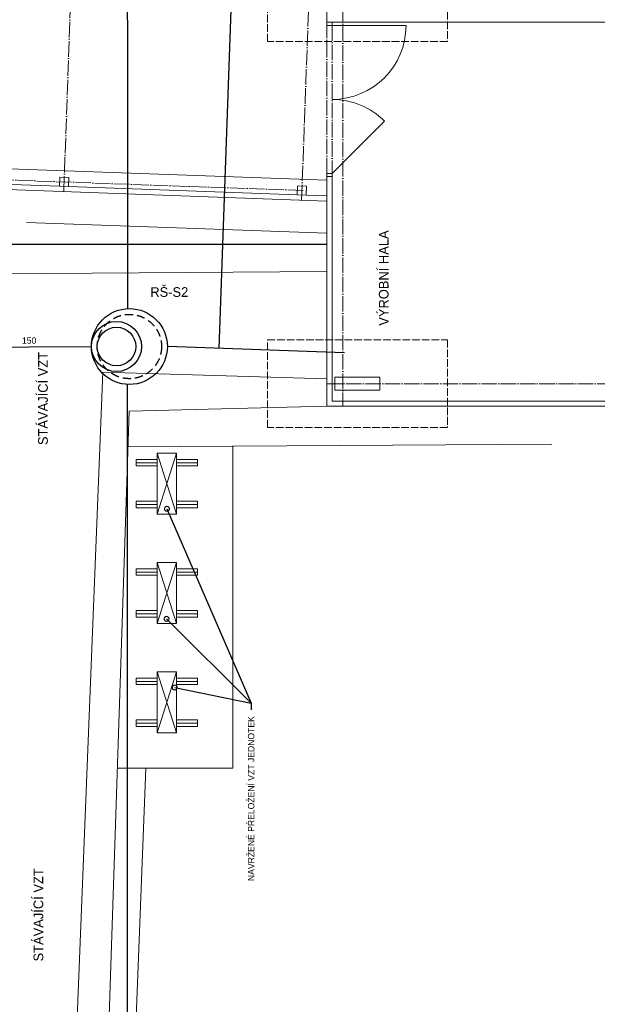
# Model space of a CAD drawing. Header units: millimetres. Extents: x -300186 to 535068, y -28581 to 763298.
# Tile 11 of 256: x -266685 to -257706, y 161032 to 176344. Entities that reach past the tile are written whole.
import ezdxf
from ezdxf import colors
from ezdxf.entities.mleader import LeaderData, LeaderLine
from ezdxf.enums import TextEntityAlignment as Align
from ezdxf.math import Vec2, Vec3

# ---------------------------------------------------------------- set-up
doc = ezdxf.new("R2010")
doc.units = ezdxf.units.MM
doc.header["$LTSCALE"] = 10
for name, pattern in [('ACAD_ISO02W100', [15, 12, -3]), ('ACAD_ISO04W100', [30, 24, -3, 0, -3]), ('DASHED', [19.05, 12.7, -6.35])]:
    doc.linetypes.add(name, pattern=pattern)
for name, color, linetype, lineweight in [('CKKANALIZACE_DESTOVA_PODZ', 7, 'KANALIZACE_DESTOVA_PODZ', 25), ('CKKANALIZACE_SPLASKOVA_PODZ', 7, 'KANALIZACE_SPLASKOVA_PODZ', 25), ('NS_tenka', 252, 'Continuous', 18), ('NS_tlusta', 252, 'Continuous', 18), ('tenka', 6, 'Continuous', 9), ('text', 6, 'Continuous', 9), ('tlusta', 252, 'Continuous', 15), ('velmi_tlusta', 252, 'Continuous', 18), ('ZTI-DSP-zar_predmety_ozn', 7, 'Continuous', 50)]:
    doc.layers.add(name, color=color, linetype=linetype, lineweight=lineweight)
doc.layers.add('ZTI-DSP-kanal_destova-popis', color=7, linetype='Continuous')
doc.styles.add('laplan', font='txt', dxfattribs={"height": 2})
doc.styles.add('laplan N', font='txt')
doc.linetypes.add('KANALIZACE_DESTOVA_PODZ', pattern='A,35,-15,[102,CADKON.SHX,S=5,R=0,X=0,Y=5],-5,[106,CADKON.SHX,S=5,R=0,X=10,Y=0],30,-15', length=100)
doc.linetypes.add('KANALIZACE_SPLASKOVA_PODZ', pattern='A,35,-15,[102,CADKON.SHX,S=5,R=0,X=0,Y=5],-5,[102,CADKON.SHX,S=5,R=0,X=20,Y=5],30,-15', length=100)

# ---------------------------------------------------------------- blocks, each defined once
blk = doc.blocks.new('_DotSmall')
at = {"color": 0, "linetype": 'ByBlock', "const_width": 0.5}
blk.add_lwpolyline([(-0.0625, 0, 1), (0.0625, 0, 1)], format="xyb", close=True, dxfattribs=at)
blk = doc.blocks.new('slepak')
at = {"layer": 'NS_tenka', "color": 252}
for p, q in [((31062, 98793), (31062, 103803)), ((29269, 98793), (31062, 98793))]:
    blk.add_line(p, q, dxfattribs=at)
at = {"layer": 'NS_tlusta', "color": 252}
for p, q in [((29887, 102743), (30187, 103693)), ((29887, 103693), (30187, 102743)), ((29562, 103543), (29887, 103543)), ((30512, 103543), (30187, 103543)), ((29562, 102893), (29887, 102893)), ((30512, 102893), (30187, 102893)), ((29887, 101043), (30187, 101993)), ((29887, 101993), (30187, 101043)), ((29562, 101843), (29887, 101843)), ((30512, 101843), (30187, 101843)), ((29562, 101193), (29887, 101193)), ((30512, 101193), (30187, 101193)), ((29562, 100143), (29887, 100143)), ((29887, 99343), (30187, 100293)), ((29887, 100293), (30187, 99343)), ((30512, 100143), (30187, 100143)), ((29562, 99493), (29887, 99493)), ((30512, 99493), (30187, 99493))]:
    blk.add_line(p, q, dxfattribs=at)
for points in [[(29887, 103693), (30187, 103693), (30187, 102743), (29887, 102743)], [(29887, 101993), (30187, 101993), (30187, 101043), (29887, 101043)], [(29887, 100293), (30187, 100293), (30187, 99343), (29887, 99343)]]:
    blk.add_lwpolyline(points, close=True, dxfattribs=at)
for points in [[(29887, 103493), (29562, 103493), (29562, 103593), (29887, 103593)], [(30187, 103593), (30512, 103593), (30512, 103493), (30187, 103493)], [(29887, 102843), (29562, 102843), (29562, 102943), (29887, 102943)], [(30187, 102943), (30512, 102943), (30512, 102843), (30187, 102843)], [(29887, 101793), (29562, 101793), (29562, 101893), (29887, 101893)], [(30187, 101893), (30512, 101893), (30512, 101793), (30187, 101793)], [(29887, 101143), (29562, 101143), (29562, 101243), (29887, 101243)], [(30187, 101243), (30512, 101243), (30512, 101143), (30187, 101143)], [(29887, 100093), (29562, 100093), (29562, 100193), (29887, 100193)], [(30187, 100193), (30512, 100193), (30512, 100093), (30187, 100093)], [(29887, 99443), (29562, 99443), (29562, 99543), (29887, 99543)], [(30187, 99543), (30512, 99543), (30512, 99443), (30187, 99443)]]:
    blk.add_lwpolyline(points, dxfattribs=at)
at = {"layer": 'tenka', "color": 252}
for p, q in [((27858, 107279), (32526, 107112)), ((32526, 106516), (27414, 106480)), ((28531, 92097), (29040, 104953)), ((29040, 104953), (32526, 104847)), ((29040, 91815), (29451, 104346)), ((29451, 104346), (32526, 104422)), ((36025, 103831), (29433, 103790)), ((29711, 98793), (29422, 91306))]:
    blk.add_line(p, q, dxfattribs=at)
at = {"layer": 'tlusta', "color": 252, "linetype": 'ACAD_ISO04W100'}
for p, q in [((32776, 123539), (32776, 104422)), ((28435, 107758), (28634, 113315)), ((32133, 107626), (32332, 113183)), ((32526, 108042), (32526, 110342)), ((32606, 110342), (32606, 108042)), ((8524, 108620), (32208, 107774)), ((32526, 104772), (57176, 104772))]:
    blk.add_line(p, q, dxfattribs=at)
at = {"layer": 'tlusta', "color": 252}
for p, q in [((32526, 110392), (32526, 110342)), ((32526, 110342), (32606, 110342)), ((32606, 110392), (32606, 110342)), ((32606, 110342), (33756, 110342)), ((32606, 108042), (33420, 108856)), ((32526, 108042), (32606, 108042)), ((32526, 108042), (32526, 107992)), ((32606, 108042), (32606, 107992)), ((28368, 107841), (28508, 107836)), ((32066, 107709), (32206, 107704)), ((32526, 107692), (32526, 107612))]:
    blk.add_line(p, q, dxfattribs=at)
at = {"layer": 'tlusta', "color": 252, "linetype": 'ACAD_ISO02W100'}
for points in [[(34402, 110091), (31601, 110091), (31601, 111454), (34402, 111454)], [(34402, 104091), (31601, 104091), (31601, 105454), (34402, 105454)]]:
    blk.add_lwpolyline(points, close=True, dxfattribs=at)
at = {"layer": 'tlusta', "color": 252}
blk.add_lwpolyline([(32526, 107936), (22651, 108289)], dxfattribs=at)
for centre, start, end in [((32606, 110342), 270, 0), ((32606, 108042), 45, 90)]:
    blk.add_arc(centre, 1150, start, end, dxfattribs=at)
at = {"layer": 'velmi_tlusta', "color": 252}
for p, q in [((32526, 111492), (32526, 110392)), ((32526, 110392), (32606, 110392)), ((32606, 110392), (42200, 110392)), ((32526, 107992), (32526, 107692)), ((32526, 107992), (32606, 107992)), ((32606, 107992), (32606, 104502)), ((32526, 107612), (24154, 107911)), ((32526, 107612), (32526, 104422)), ((32606, 104502), (57096, 104502)), ((32526, 104422), (57176, 104422))]:
    blk.add_line(p, q, dxfattribs=at)
for points in [[(28368, 107841), (24511, 107979)], [(28508, 107836), (28513, 107976), (28373, 107981), (28368, 107841)], [(32066, 107709), (28508, 107836)], [(32206, 107704), (32211, 107844), (32071, 107849), (32066, 107709)], [(32526, 107692), (32206, 107704)]]:
    blk.add_lwpolyline(points, dxfattribs=at)
blk.add_lwpolyline([(32651, 104672), (33351, 104672), (33351, 104872), (32651, 104872)], close=True, dxfattribs=at)
at = {"layer": 'text', "color": 252, "char_height": 150, "attachment_point": 1, "rotation": 90, "style": 'laplan N'}
for s, insert in [('VÝROBNÍ HALA', (33334, 105673)), ('STÁVAJÍCÍ VZT', (28037, 103817)), ('STÁVAJÍCÍ VZT', (27966, 95787))]:
    blk.add_mtext_dynamic_manual_height_columns(s, width=5545.82, gutter_width=500, heights=[0], dxfattribs=dict(at, insert=insert))
at = {"layer": 'text', "color": 252}
ml = blk.add_multileader_mtext('Standard', dxfattribs=at)
ml.set_content('NAVRŽENÉ PŘELOŽENÍ VZT JEDNOTEK', color=252, style='laplan')
ml.set_leader_properties()
ml.set_arrow_properties(name='DOTSMALL')
ml.build(insert=Vec2(0, 0))
ml.multileader.update_dxf_attribs({"dogleg_length": 2, "arrow_head_size": 150, "scale": 50})
ctx = ml.context
ctx.base_point, ctx.scale, ctx.char_height, ctx.arrow_head_size, ctx.landing_gap_size, ctx.plane_origin, ctx.plane_x_axis, ctx.plane_y_axis = Vec3(31349, 97034), 50, 100, 150, 100, Vec3(32505, 97343), Vec3(0, 1), Vec3(-1, 0)
ctx.text_align_type = 2
notes = []
notes.append((ctx, [(0, (1, 1, 0), (31349, 99801), (0, -1), 100, [(0, [(30039, 102826)], 0, [])])]))
ctx.mtext.insert, ctx.mtext.text_direction, ctx.mtext.rotation, ctx.mtext.alignment, ctx.mtext.flow_direction = Vec3(31298, 99601), Vec3(0, 1), 1.570796, 3, 5
ml = blk.add_multileader_mtext('Standard', dxfattribs=at)
ml.set_content(' ', color=252, style='laplan')
ml.set_leader_properties()
ml.set_arrow_properties(name='DOTSMALL')
ml.build(insert=Vec2(0, 0))
ml.multileader.update_dxf_attribs({"dogleg_length": 2, "arrow_head_size": 150, "scale": 50})
ctx = ml.context
ctx.base_point, ctx.scale, ctx.char_height, ctx.arrow_head_size, ctx.landing_gap_size, ctx.plane_origin, ctx.plane_x_axis, ctx.plane_y_axis = Vec3(31349, 99462), 50, 100, 150, 100, Vec3(32977, 98320), Vec3(0, 1), Vec3(-1, 0)
ctx.text_align_type = 2
notes.append((ctx, [(0, (1, 1, 0), (31349, 99801), (0, -1), 100, [(0, [(30033, 101115)], 0, [])])]))
ctx.mtext.insert, ctx.mtext.text_direction, ctx.mtext.rotation, ctx.mtext.alignment, ctx.mtext.flow_direction = Vec3(31299, 99601), Vec3(0, 1), 1.570796, 3, 5
ml = blk.add_multileader_mtext('Standard', dxfattribs=at)
ml.set_content(' ', color=252, style='laplan')
ml.set_leader_properties()
ml.set_arrow_properties(name='DOTSMALL')
ml.build(insert=Vec2(0, 0))
ml.multileader.update_dxf_attribs({"dogleg_length": 2, "arrow_head_size": 150, "scale": 50})
ctx = ml.context
ctx.base_point, ctx.scale, ctx.char_height, ctx.arrow_head_size, ctx.landing_gap_size, ctx.plane_origin, ctx.plane_x_axis, ctx.plane_y_axis = Vec3(31349, 99462), 50, 100, 150, 100, Vec3(35438, 98112), Vec3(0, 1), Vec3(-1, 0)
ctx.text_align_type = 2
notes.append((ctx, [(0, (1, 1, 0), (31349, 99801), (0, -1), 100, [(0, [(30160, 100046)], 0, [])])]))
ctx.mtext.insert, ctx.mtext.text_direction, ctx.mtext.rotation, ctx.mtext.alignment, ctx.mtext.flow_direction = Vec3(31299, 99601), Vec3(0, 1), 1.570796, 3, 5
for ctx, leaders in notes:
    for number, flags, end, landing, length, lines in leaders:
        leader = LeaderData()
        leader.index, (leader.has_last_leader_line, leader.has_dogleg_vector, leader.attachment_direction) = number, flags
        leader.last_leader_point, leader.dogleg_vector, leader.dogleg_length = Vec3(end), Vec3(landing), length
        for number, points, colour, breaks in lines:
            line = LeaderLine()
            line.index, line.vertices, line.color, line.breaks = number, Vec3.list(points), colors.encode_raw_color(colour), breaks
            leader.lines.append(line)
        ctx.leaders.append(leader)

msp = doc.modelspace()

# ---------------------------------------------------------------- linework, layer by layer
at = {"color": 0, "linetype": 'ByBlock', "lineweight": -2}
for centre, radius in [((-264980.186, 171261.247), 590), ((-265180.186, 171261.247), 390), ((-265180.186, 171261.247), 300)]:
    msp.add_circle(centre, radius, dxfattribs=at)
at = {"color": 0, "linetype": 'DASHED', "lineweight": -2}
msp.add_circle((-264980.186, 171261.247), 500, dxfattribs=at)
at = {"layer": 'CKKANALIZACE_DESTOVA_PODZ'}
for points in [[(-265003.994, 171850.766), (-265011.697, 180833.111)], [(-263308.157, 179137.508), (-263590.566, 171232.68)], [(-287528.791, 171128.63), (-283364.167, 171154.006), (-267512.949, 171248.907), (-265562.974, 171260.624)], [(-261635.715, 171162.84), (-264390.186, 171261.247)], [(-265011.697, 156519.53), (-265011.697, 170672.089)]]:
    msp.add_lwpolyline(points, dxfattribs=at)

# ---------------------------------------------------------------- texts
at = {"layer": 'ZTI-DSP-kanal_destova-popis', "color": 7, "style": 'laplan N'}
msp.add_text('150', height=100, dxfattribs=at).set_placement((-266538.261, 171304.584), align=Align.CENTER)
at = {"layer": 'ZTI-DSP-zar_predmety_ozn', "style": 'laplan N'}
msp.add_text('RŠ-S2', height=150, dxfattribs=at).set_placement((-264359.837, 172108.963), align=Align.MIDDLE_CENTER)

# ---------------------------------------------------------------- next in the draw order: block references
msp.add_blockref('slepak', (-294435.48, 65911.631))

# ---------------------------------------------------------------- next in the draw order: linework, layer by layer
at = {"layer": 'CKKANALIZACE_SPLASKOVA_PODZ'}
msp.add_lwpolyline([(-261909.049, 172846.554), (-266807.202, 172847.015)], dxfattribs=at)

doc.saveas('drawing.dxf')
